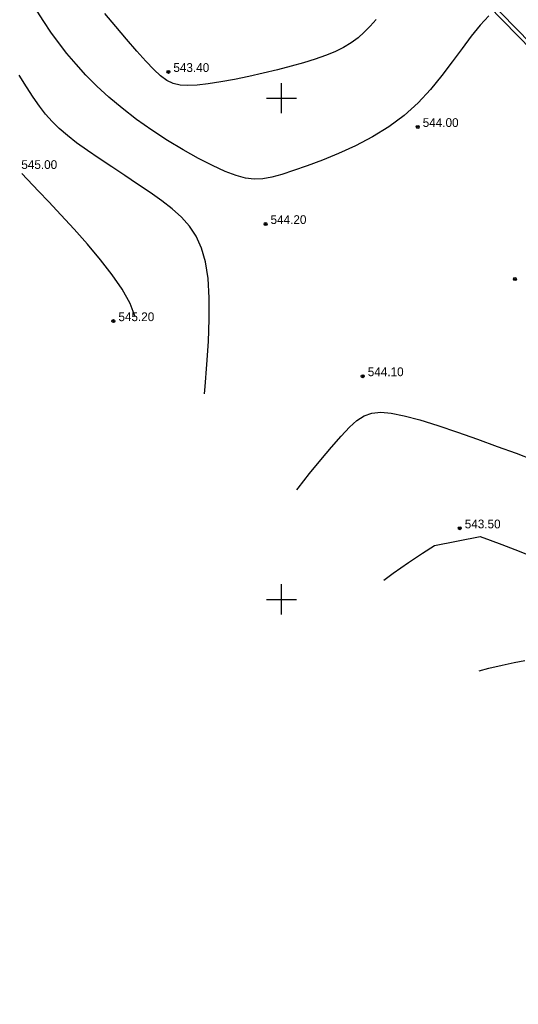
# Model space of a CAD drawing. Extents: x 0 to 370488, y 0 to 4202825.
# Tile 8 of 256: x 360124 to 360174, y 4200410 to 4200508. Entities that reach past the tile are written whole.
import ezdxf

# ---------------------------------------------------------------- set-up
doc = ezdxf.new("R2010")
doc.units = 0
doc.header["$LTSCALE"] = 0.5
doc.header["$MEASUREMENT"] = 0
doc.header["$PDMODE"] = 32
doc.header["$PDSIZE"] = 0.3
doc.linetypes.add('CONTI', pattern=[0])
for name, color, linetype in [('(004) Точки рельефа', 7, 'Continuous'), ('(040) Ограда', 7, 'Continuous'), ('GORIZDEFAULT', 32, 'CONTI'), ('PI_TTDEFAULT', 5, 'CONTI'), ('SETKR', 2, 'CONTI')]:
    doc.layers.add(name, color=color, linetype=linetype)
doc.layers.add('(032) Горизонтали утолщенные', color=32, linetype='Continuous', lineweight=30)
doc.styles.add('D-431', font='txt')
doc.styles.get("Standard").update_dxf_attribs({"font": 'isocpeur.ttf'})
doc.linetypes.add('ОГРАДА_ГЛИН', pattern='A,4,["|",Standard,S=0.8,R=0,X=0,Y=-0.8],0.5,["|",Standard,S=0.8,R=0,X=0,Y=-0.8],3.5', length=8)

# ---------------------------------------------------------------- blocks, each defined once
blk = doc.blocks.new('BL_333')
at = {"color": 0}
for p, q in [((0, -1.5), (0, 1.5)), ((-1.5, 0), (1.5, 0))]:
    blk.add_line(p, q, dxfattribs=at)

msp = doc.modelspace()

# ---------------------------------------------------------------- linework, layer by layer
at = {"layer": '(032) Горизонтали утолщенные', "color": 32}
for points in [[(360170.67, 4200508.19, 544), (360169.79, 4200507.27, 544), (360168.9, 4200506.17, 544), (360167.99, 4200504.94, 544), (360167.02, 4200503.62, 544), (360165.99, 4200502.24, 544), (360164.86, 4200500.86, 544), (360163.61, 4200499.52, 544), (360162.23, 4200498.27, 544), (360160.7, 4200497.13, 544), (360159.07, 4200496.13, 544), (360157.38, 4200495.24, 544), (360155.69, 4200494.47, 544), (360154.07, 4200493.8, 544), (360152.55, 4200493.24, 544), (360151.19, 4200492.77, 544), (360150.04, 4200492.39, 544), (360149.04, 4200492.12, 544), (360148.14, 4200491.96, 544), (360147.28, 4200491.92, 544), (360146.41, 4200492.02, 544), (360145.46, 4200492.27, 544), (360144.38, 4200492.68, 544), (360143.11, 4200493.26, 544), (360141.71, 4200493.98, 544), (360140.2, 4200494.83, 544), (360138.64, 4200495.78, 544), (360137.07, 4200496.8, 544), (360135.54, 4200497.88, 544), (360134.1, 4200498.98, 544), (360132.78, 4200500.08, 544), (360131.59, 4200501.18, 544), (360130.5, 4200502.28, 544), (360129.51, 4200503.38, 544), (360128.6, 4200504.46, 544), (360127.77, 4200505.53, 544), (360127.01, 4200506.59, 544), (360126.29, 4200507.64, 544), (360125.62, 4200508.66, 544)], [(360151.531, 4200460.914, 544), (360151.66, 4200461.09, 544), (360152.79, 4200462.54, 544), (360153.91, 4200463.93, 544), (360154.97, 4200465.19, 544), (360155.93, 4200466.28, 544), (360156.76, 4200467.16, 544), (360157.51, 4200467.83, 544), (360158.23, 4200468.3, 544), (360159, 4200468.58, 544), (360159.88, 4200468.67, 544), (360160.93, 4200468.58, 544), (360162.22, 4200468.32, 544), (360163.8, 4200467.89, 544), (360165.59, 4200467.33, 544), (360167.53, 4200466.68, 544), (360169.53, 4200465.98, 544), (360171.51, 4200465.26, 544), (360173.38, 4200464.57, 544), (360175.07, 4200463.93, 544)]]:
    msp.add_polyline3d(points, dxfattribs=at)
at = {"layer": '(040) Ограда', "flags": 128}
msp.add_lwpolyline([(360140.116, 4200540.458), (360188.044, 4200491.371), (360223.423, 4200455.135), (360264.554, 4200409.603)], dxfattribs=at)
at = {"layer": '(040) Ограда', "linetype": 'ОГРАДА_ГЛИН', "flags": 128}
msp.add_lwpolyline([(360140.403, 4200540.738), (360188.33, 4200491.65), (360223.715, 4200455.409), (360264.851, 4200409.871)], dxfattribs=at)
at = {"layer": 'GORIZDEFAULT', "color": 32}
for points in [[(360159.43, 4200507.84, 543.5), (360158.84, 4200507.19, 543.5), (360158.25, 4200506.58, 543.5), (360157.62, 4200506.01, 543.5), (360156.93, 4200505.51, 543.5), (360156.16, 4200505.05, 543.5), (360155.31, 4200504.63, 543.5), (360154.37, 4200504.24, 543.5), (360153.34, 4200503.88, 543.5), (360152.2, 4200503.53, 543.5), (360150.95, 4200503.18, 543.5), (360149.6, 4200502.83, 543.5), (360148.18, 4200502.49, 543.5), (360146.73, 4200502.16, 543.5), (360145.3, 4200501.87, 543.5), (360143.94, 4200501.62, 543.5), (360142.68, 4200501.43, 543.5), (360141.58, 4200501.3, 543.5), (360140.65, 4200501.25, 543.5), (360139.88, 4200501.3, 543.5), (360139.2, 4200501.47, 543.5), (360138.57, 4200501.77, 543.5), (360137.94, 4200502.23, 543.5), (360137.26, 4200502.86, 543.5), (360136.48, 4200503.68, 543.5), (360135.57, 4200504.69, 543.5), (360134.55, 4200505.87, 543.5), (360133.47, 4200507.13, 543.5), (360132.38, 4200508.44, 543.5)], [(360142.299, 4200470.49, 544.5), (360142.37, 4200471.22, 544.5), (360142.56, 4200473.43, 544.5), (360142.71, 4200475.71, 544.5), (360142.79, 4200477.96, 544.5), (360142.79, 4200480.09, 544.5), (360142.67, 4200482.02, 544.5), (360142.41, 4200483.65, 544.5), (360142.01, 4200485.04, 544.5), (360141.48, 4200486.21, 544.5), (360140.82, 4200487.22, 544.5), (360140.02, 4200488.11, 544.5), (360139.1, 4200488.94, 544.5), (360138.06, 4200489.75, 544.5), (360136.89, 4200490.58, 544.5), (360135.65, 4200491.43, 544.5), (360134.36, 4200492.29, 544.5), (360133.07, 4200493.14, 544.5), (360131.82, 4200493.98, 544.5), (360130.64, 4200494.78, 544.5), (360129.57, 4200495.55, 544.5), (360128.64, 4200496.27, 544.5), (360127.84, 4200496.97, 544.5), (360127.13, 4200497.67, 544.5), (360126.47, 4200498.41, 544.5), (360125.85, 4200499.21, 544.5), (360125.22, 4200500.1, 544.5), (360124.56, 4200501.12, 544.5), (360123.84, 4200502.27, 544.5)], [(360135.4, 4200478.19, 545), (360134.9, 4200479.51, 545), (360134.1, 4200480.95, 545), (360133.12, 4200482.37, 545), (360131.94, 4200483.88, 545), (360130.65, 4200485.43, 545), (360129.31, 4200486.94, 545), (360128, 4200488.37, 545), (360126.79, 4200489.65, 545), (360125.77, 4200490.72, 545), (360124.09, 4200492.49, 545)], [(360160.204, 4200451.918, 543.5), (360161.12, 4200452.6, 543.5), (360162.66, 4200453.68, 543.5), (360164.05, 4200454.61, 543.5), (360165.24, 4200455.37, 543.5), (360169.81, 4200456.27, 543.5), (360170.78, 4200455.91, 543.5), (360171.95, 4200455.48, 543.5), (360173.26, 4200454.97, 543.5), (360174.67, 4200454.41, 543.5)], [(360169.702, 4200442.864, 543), (360170.68, 4200443.13, 543), (360171.99, 4200443.44, 543), (360173.19, 4200443.7, 543), (360174.25, 4200443.9, 543)]]:
    msp.add_polyline3d(points, dxfattribs=at)
at = {"layer": 'PI_TTDEFAULT', "color": 5}
for p in [(360138.72, 4200502.61, 543.4), (360163.58, 4200497.12, 544), (360148.4, 4200487.44, 544.2), (360173.26, 4200481.95, 544.4), (360133.23, 4200477.75, 545.2), (360158.09, 4200472.26, 544.1), (360167.77, 4200457.09, 543.5)]:
    msp.add_point(p, dxfattribs=at)

# ---------------------------------------------------------------- block references
at = {"layer": 'SETKR', "color": 92}
for p in [(360150, 4200500), (360150, 4200450)]:
    msp.add_blockref('BL_333', p, dxfattribs=at)

# ---------------------------------------------------------------- texts
at = {"layer": '(004) Точки рельефа', "style": 'D-431'}
for s, p in [('543.40', (360139.21, 4200502.61)), ('544.00', (360164.07, 4200497.12)), ('545.00', (360124.05, 4200492.93)), ('544.20', (360148.9, 4200487.44)), ('545.20', (360133.73, 4200477.75)), ('544.10', (360158.59, 4200472.26)), ('543.50', (360168.26, 4200457.08))]:
    msp.add_text(s, height=0.875, dxfattribs=at).set_placement(p)

doc.saveas('drawing.dxf')
